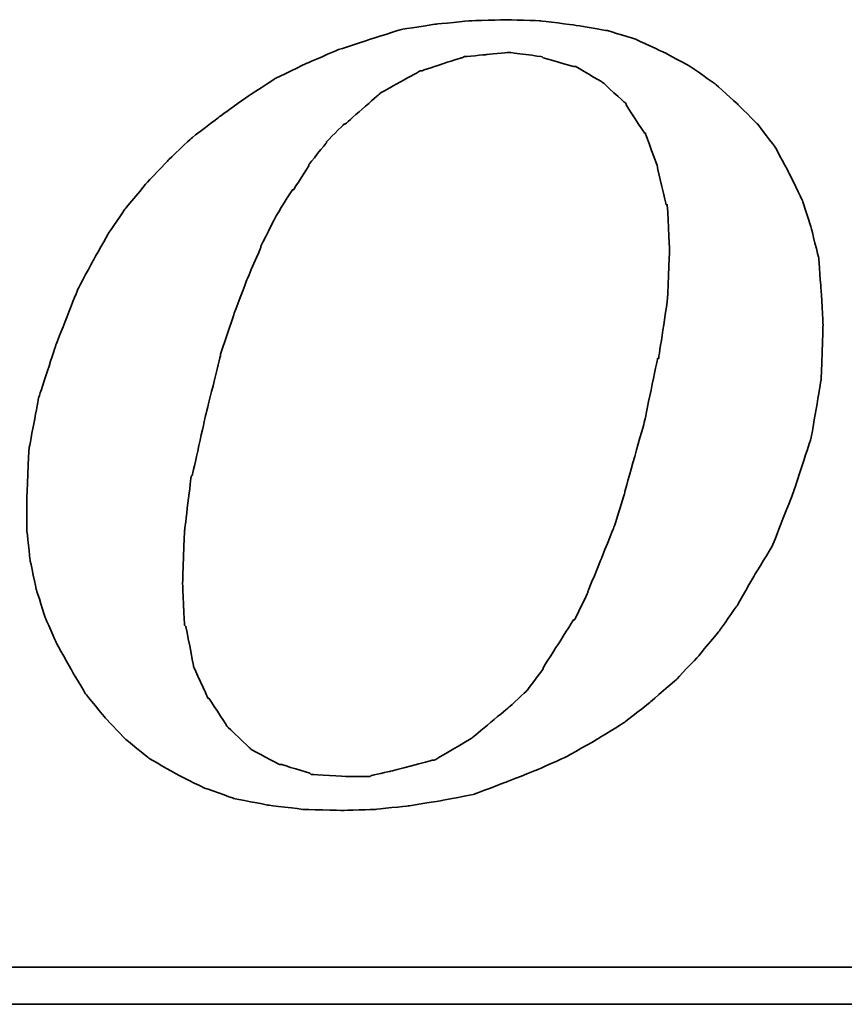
# Model space of a CAD drawing. Header units: millimetres. Extents: x 7 to 901, y 244 to 579.
# Tile 43 of 51: x 726.73 to 731.7, y 346.55 to 352.49. Entities that reach past the tile are written whole.
import ezdxf

# ---------------------------------------------------------------- set-up
doc = ezdxf.new("R2010")
doc.units = ezdxf.units.MM
doc.layers.add('DIM', color=4, linetype='CONTINUOUS')
doc.layers.add('layer 1', color=7, linetype='CONTINUOUS')

# ---------------------------------------------------------------- blocks, each defined once
blk = doc.blocks.new('TBI MOTION logo(完整正式版)')
at = {"layer": 'layer 1', "color": 22, "lineweight": 35}
for points, knots in [([(35.79625, -6.98375), (35.79625, -6.98375), (36.23125, -7.43875), (36.23125, -7.43875), (36.23125, -7.43875), (36.23125, -7.43875), (36.75625, -7.87125), (36.75625, -7.87125), (36.75625, -7.87125), (36.75625, -7.87125), (37.33125, -8.20375), (37.33125, -8.20375), (37.33125, -8.20375), (37.33125, -8.20375), (37.95625, -8.51875), (37.95625, -8.51875), (37.95625, -8.51875), (37.95625, -8.51875), (38.62625, -8.75875), (38.62625, -8.75875), (38.62625, -8.75875), (38.62625, -8.75875), (39.37125, -8.90375), (39.37125, -8.90375), (39.37125, -8.90375), (39.37125, -8.90375), (40.14125, -8.99875), (40.14125, -8.99875), (40.14125, -8.99875), (40.14125, -8.99875), (41.02625, -9.02375), (41.02625, -9.02375), (41.02625, -9.02375), (41.02625, -9.02375), (41.74625, -8.99875), (41.74625, -8.99875), (41.74625, -8.99875), (41.74625, -8.99875), (42.46625, -8.92375), (42.46625, -8.92375), (42.46625, -8.92375), (42.46625, -8.92375), (43.21125, -8.80625), (43.21125, -8.80625), (43.21125, -8.80625), (43.21125, -8.80625), (43.93125, -8.66375), (43.93125, -8.66375), (43.93125, -8.66375), (43.93125, -8.66375), (44.62625, -8.39875), (44.62625, -8.39875), (44.62625, -8.39875), (44.62625, -8.39875), (45.29625, -8.13375), (45.29625, -8.13375), (45.29625, -8.13375), (45.29625, -8.13375), (45.94625, -7.84375), (45.94625, -7.84375), (45.94625, -7.84375), (45.94625, -7.84375), (46.61625, -7.46375), (46.61625, -7.46375), (46.61625, -7.46375), (46.61625, -7.46375), (47.24125, -7.07875), (47.24125, -7.07875), (47.24125, -7.07875), (47.24125, -7.07875), (47.81625, -6.62375), (47.81625, -6.62375), (47.81625, -6.62375), (47.81625, -6.62375), (48.36875, -6.14375), (48.36875, -6.14375), (48.36875, -6.14375), (48.36875, -6.14375), (48.84625, -5.64125), (48.84625, -5.64125), (48.84625, -5.64125), (48.84625, -5.64125), (49.32625, -5.06375), (49.32625, -5.06375), (49.32625, -5.06375), (49.32625, -5.06375), (49.71125, -4.51374), (49.71125, -4.51374), (49.71125, -4.51374), (49.71125, -4.51374), (50.09625, -3.83874), (50.09625, -3.83874), (50.09625, -3.83874), (50.09625, -3.83874), (50.48125, -3.21374), (50.48125, -3.21374), (50.48125, -3.21374), (50.48125, -3.21374), (50.96125, -1.99125), (50.96125, -1.99125), (50.96125, -1.99125), (50.96125, -1.99125), (51.34375, -0.81875), (51.34375, -0.81875), (51.34375, -0.81875), (51.34375, -0.81875), (51.56125, 0.45624), (51.56125, 0.45624), (51.56125, 0.45624), (51.56125, 0.45624), (51.60625, 1.67624), (51.60625, 1.67624), (51.60625, 1.67624), (51.60625, 1.67624), (51.56125, 2.44625), (51.56125, 2.44625), (51.56125, 2.44625), (51.56125, 2.44625), (51.51125, 3.14125), (51.51125, 3.14125), (51.51125, 3.14125), (51.51125, 3.14125), (51.34375, 3.81125), (51.34375, 3.81125), (51.34375, 3.81125), (51.34375, 3.81125), (51.15125, 4.41125), (51.15125, 4.41125), (51.15125, 4.41125), (51.15125, 4.41125), (50.86125, 5.01125), (50.86125, 5.01125), (50.86125, 5.01125), (50.86125, 5.01125), (50.55125, 5.58875), (50.55125, 5.58875), (50.55125, 5.58875), (50.55125, 5.58875), (50.16625, 6.09125), (50.16625, 6.09125), (50.16625, 6.09125), (50.16625, 6.09125), (49.71125, 6.54875), (49.71125, 6.54875), (49.71125, 6.54875), (49.71125, 6.54875), (49.23125, 6.98125), (49.23125, 6.98125), (49.23125, 6.98125), (49.23125, 6.98125), (48.67875, 7.36625), (48.67875, 7.36625), (48.67875, 7.36625), (48.67875, 7.36625), (48.10375, 7.67625), (48.10375, 7.67625), (48.10375, 7.67625), (48.10375, 7.67625), (47.48125, 7.96375), (47.48125, 7.96375), (47.48125, 7.96375), (47.48125, 7.96375), (46.85625, 8.15625), (46.85625, 8.15625), (46.85625, 8.15625), (46.85625, 8.15625), (46.13625, 8.27624), (46.13625, 8.27624), (46.13625, 8.27624), (46.13625, 8.27624), (45.39125, 8.37125), (45.39125, 8.37125), (45.39125, 8.37125), (45.39125, 8.37125), (44.62625, 8.39624), (44.62625, 8.39624), (44.62625, 8.39624), (44.62625, 8.39624), (43.83625, 8.37125), (43.83625, 8.37125), (43.83625, 8.37125), (43.83625, 8.37125), (43.09125, 8.30125), (43.09125, 8.30125), (43.09125, 8.30125), (43.09125, 8.30125), (42.32125, 8.18125), (42.32125, 8.18125), (42.32125, 8.18125), (42.32125, 8.18125), (41.62875, 7.96375), (41.62875, 7.96375), (41.62875, 7.96375), (41.62875, 7.96375), (40.90625, 7.72625), (40.90625, 7.72625), (40.90625, 7.72625), (40.90625, 7.72625), (40.23624, 7.43625), (40.23624, 7.43625), (40.23624, 7.43625), (40.23624, 7.43625), (39.54124, 7.10125), (39.54124, 7.10125), (39.54124, 7.10125), (39.54124, 7.10125), (38.91625, 6.69125), (38.91625, 6.69125), (38.91625, 6.69125), (38.91625, 6.69125), (38.31625, 6.26125), (38.31625, 6.26125), (38.31625, 6.26125), (38.31625, 6.26125), (37.69125, 5.78125), (37.69125, 5.78125), (37.69125, 5.78125), (37.69125, 5.78125), (37.18625, 5.30125), (37.18625, 5.30125), (37.18625, 5.30125), (37.18625, 5.30125), (36.70625, 4.79624), (36.70625, 4.79624), (36.70625, 4.79624), (36.70625, 4.79624), (36.23125, 4.22125), (36.23125, 4.22125), (36.23125, 4.22125), (36.23125, 4.22125), (35.87124, 3.69375), (35.87124, 3.69375), (35.87124, 3.69375), (35.87124, 3.69375), (35.53125, 3.09125), (35.53125, 3.09125), (35.53125, 3.09125), (35.53125, 3.09125), (35.19875, 2.47125), (35.19875, 2.47125), (35.19875, 2.47125), (35.19875, 2.47125), (34.71625, 1.24625), (34.71625, 1.24625), (34.71625, 1.24625), (34.71625, 1.24625), (34.33125, 0.06874), (34.33125, 0.06874), (34.33125, 0.06874), (34.33125, 0.06874), (34.11625, -1.07875), (34.11625, -1.07875), (34.11625, -1.07875), (34.11625, -1.07875), (34.07125, -2.15875), (34.07125, -2.15875), (34.07125, -2.15875), (34.07125, -2.15875), (34.07125, -2.85375), (34.07125, -2.85375), (34.07125, -2.85375), (34.07125, -2.85375), (34.14125, -3.50375), (34.14125, -3.50375), (34.14125, -3.50375), (34.14125, -3.50375), (34.28625, -4.17375), (34.28625, -4.17375), (34.28625, -4.17375), (34.28625, -4.17375), (34.47625, -4.77624), (34.47625, -4.77624), (34.47625, -4.77624), (34.47625, -4.77624), (34.71625, -5.32625), (34.71625, -5.32625), (34.71625, -5.32625), (34.71625, -5.32625), (35.05375, -5.92875), (35.05375, -5.92875), (35.05375, -5.92875), (35.05375, -5.92875), (35.36375, -6.45375), (35.36375, -6.45375), (35.36375, -6.45375), (35.36375, -6.45375), (35.79625, -6.98375), (35.79625, -6.98375)], [0, 0, 0, 0, 0.01388889, 0.01388889, 0.01388889, 0.0138889, 0.02777778, 0.02777778, 0.02777778, 0.02777779, 0.04166667, 0.04166667, 0.04166667, 0.04166668, 0.05555556, 0.05555556, 0.05555556, 0.05555557, 0.06944444, 0.06944444, 0.06944444, 0.06944445, 0.08333333, 0.08333333, 0.08333333, 0.08333334, 0.09722222, 0.09722222, 0.09722222, 0.09722223, 0.11111111, 0.11111111, 0.11111111, 0.11111112, 0.125, 0.125, 0.125, 0.12500001, 0.13888889, 0.13888889, 0.13888889, 0.1388889, 0.15277778, 0.15277778, 0.15277778, 0.15277779, 0.16666667, 0.16666667, 0.16666667, 0.16666668, 0.18055556, 0.18055556, 0.18055556, 0.18055557, 0.19444444, 0.19444444, 0.19444444, 0.19444445, 0.20833333, 0.20833333, 0.20833333, 0.20833334, 0.22222222, 0.22222222, 0.22222222, 0.22222223, 0.23611111, 0.23611111, 0.23611111, 0.23611112, 0.25, 0.25, 0.25, 0.25000001, 0.26388889, 0.26388889, 0.26388889, 0.2638889, 0.27777778, 0.27777778, 0.27777778, 0.27777779, 0.29166667, 0.29166667, 0.29166667, 0.29166668, 0.30555556, 0.30555556, 0.30555556, 0.30555557, 0.31944444, 0.31944444, 0.31944444, 0.31944445, 0.33333333, 0.33333333, 0.33333333, 0.33333334, 0.34722222, 0.34722222, 0.34722222, 0.34722223, 0.36111111, 0.36111111, 0.36111111, 0.36111112, 0.375, 0.375, 0.375, 0.37500001, 0.38888889, 0.38888889, 0.38888889, 0.3888889, 0.40277778, 0.40277778, 0.40277778, 0.40277779, 0.41666667, 0.41666667, 0.41666667, 0.41666668, 0.43055556, 0.43055556, 0.43055556, 0.43055557, 0.44444444, 0.44444444, 0.44444444, 0.44444445, 0.45833333, 0.45833333, 0.45833333, 0.45833334, 0.47222222, 0.47222222, 0.47222222, 0.47222223, 0.48611111, 0.48611111, 0.48611111, 0.48611112, 0.5, 0.5, 0.5, 0.50000001, 0.51388889, 0.51388889, 0.51388889, 0.5138889, 0.52777778, 0.52777778, 0.52777778, 0.52777779, 0.54166667, 0.54166667, 0.54166667, 0.54166668, 0.55555556, 0.55555556, 0.55555556, 0.55555557, 0.56944444, 0.56944444, 0.56944444, 0.56944445, 0.58333333, 0.58333333, 0.58333333, 0.58333334, 0.59722222, 0.59722222, 0.59722222, 0.59722223, 0.61111111, 0.61111111, 0.61111111, 0.61111112, 0.625, 0.625, 0.625, 0.62500001, 0.63888889, 0.63888889, 0.63888889, 0.6388889, 0.65277778, 0.65277778, 0.65277778, 0.65277779, 0.66666667, 0.66666667, 0.66666667, 0.66666668, 0.68055556, 0.68055556, 0.68055556, 0.68055557, 0.69444444, 0.69444444, 0.69444444, 0.69444445, 0.70833333, 0.70833333, 0.70833333, 0.70833334, 0.72222222, 0.72222222, 0.72222222, 0.72222223, 0.73611111, 0.73611111, 0.73611111, 0.73611112, 0.75, 0.75, 0.75, 0.75000001, 0.76388889, 0.76388889, 0.76388889, 0.7638889, 0.77777778, 0.77777778, 0.77777778, 0.77777779, 0.79166667, 0.79166667, 0.79166667, 0.79166668, 0.80555556, 0.80555556, 0.80555556, 0.80555557, 0.81944444, 0.81944444, 0.81944444, 0.81944445, 0.83333333, 0.83333333, 0.83333333, 0.83333334, 0.84722222, 0.84722222, 0.84722222, 0.84722223, 0.86111111, 0.86111111, 0.86111111, 0.86111112, 0.875, 0.875, 0.875, 0.87500001, 0.88888889, 0.88888889, 0.88888889, 0.8888889, 0.90277778, 0.90277778, 0.90277778, 0.90277779, 0.91666667, 0.91666667, 0.91666667, 0.91666668, 0.93055556, 0.93055556, 0.93055556, 0.93055557, 0.94444444, 0.94444444, 0.94444444, 0.94444445, 0.95833333, 0.95833333, 0.95833333, 0.95833334, 0.97222222, 0.97222222, 0.97222222, 0.97222223, 0.98611111, 0.98611111, 0.98611111, 0.98611112, 1, 1, 1, 1]), ([(38.33875, 1.03124), (38.33875, 1.03124), (38.62625, 1.89625), (38.62625, 1.89625), (38.62625, 1.89625), (38.62625, 1.89625), (38.91625, 2.66375), (38.91625, 2.66375), (38.91625, 2.66375), (38.91625, 2.66375), (39.22625, 3.38125), (39.22625, 3.38125), (39.22625, 3.38125), (39.22625, 3.38125), (39.22625, 3.40624), (39.22625, 3.40624), (39.22625, 3.40624), (39.22625, 3.40624), (39.56124, 4.07624), (39.56124, 4.07624), (39.56124, 4.07624), (39.56124, 4.07624), (39.92125, 4.65125), (39.92125, 4.65125), (39.92125, 4.65125), (39.92125, 4.65125), (39.94625, 4.65125), (39.94625, 4.65125), (39.94625, 4.65125), (39.94625, 4.65125), (40.28125, 5.17875), (40.28125, 5.17875), (40.28125, 5.17875), (40.28125, 5.17875), (40.28125, 5.20375), (40.28125, 5.20375), (40.28125, 5.20375), (40.28125, 5.20375), (40.66875, 5.68625), (40.66875, 5.68625), (40.66875, 5.68625), (40.66875, 5.68625), (40.66875, 5.70625), (40.66875, 5.70625), (40.66875, 5.70625), (40.66875, 5.70625), (41.05124, 6.09125), (41.05124, 6.09125), (41.05124, 6.09125), (41.05124, 6.09125), (41.07625, 6.09125), (41.07625, 6.09125), (41.07625, 6.09125), (41.07625, 6.09125), (41.84125, 6.76625), (41.84125, 6.76625), (41.84125, 6.76625), (41.84125, 6.76625), (41.86625, 6.78625), (41.86625, 6.78625), (41.86625, 6.78625), (41.86625, 6.78625), (42.73125, 7.26624), (42.73125, 7.26624), (42.73125, 7.26624), (42.73125, 7.26624), (42.75625, 7.26624), (42.75625, 7.26624), (42.75625, 7.26624), (42.75625, 7.26624), (43.18625, 7.41125), (43.18625, 7.41125), (43.18625, 7.41125), (43.18625, 7.41125), (43.64125, 7.55625), (43.64125, 7.55625), (43.64125, 7.55625), (43.64125, 7.55625), (43.66625, 7.55625), (43.66625, 7.55625), (43.66625, 7.55625), (43.66625, 7.55625), (43.69125, 7.58124), (43.69125, 7.58124), (43.69125, 7.58124), (43.69125, 7.58124), (44.19125, 7.62625), (44.19125, 7.62625), (44.19125, 7.62625), (44.19125, 7.62625), (44.67125, 7.67625), (44.67125, 7.67625), (44.67125, 7.67625), (44.67125, 7.67625), (44.69625, 7.67625), (44.69625, 7.67625), (44.69625, 7.67625), (44.69625, 7.67625), (45.41875, 7.58124), (45.41875, 7.58124), (45.41875, 7.58124), (45.41875, 7.58124), (45.44125, 7.55625), (45.44125, 7.55625), (45.44125, 7.55625), (45.44125, 7.55625), (46.11125, 7.36625), (46.11125, 7.36625), (46.11125, 7.36625), (46.11125, 7.36625), (46.13625, 7.36625), (46.13625, 7.36625), (46.13625, 7.36625), (46.13625, 7.36625), (46.15875, 7.36625), (46.15875, 7.36625), (46.15875, 7.36625), (46.15875, 7.36625), (46.73625, 7.02624), (46.73625, 7.02624), (46.73625, 7.02624), (46.73625, 7.02624), (46.76125, 7.00624), (46.76125, 7.00624), (46.76125, 7.00624), (46.76125, 7.00624), (47.24125, 6.57124), (47.24125, 6.57124), (47.24125, 6.57124), (47.24125, 6.57124), (47.26625, 6.54875), (47.26625, 6.54875), (47.26625, 6.54875), (47.26625, 6.54875), (47.26625, 6.52375), (47.26625, 6.52375), (47.26625, 6.52375), (47.26625, 6.52375), (47.67375, 5.89875), (47.67375, 5.89875), (47.67375, 5.89875), (47.67375, 5.89875), (47.69625, 5.89875), (47.69625, 5.89875), (47.69625, 5.89875), (47.69625, 5.89875), (47.69625, 5.87625), (47.69625, 5.87625), (47.69625, 5.87625), (47.69625, 5.87625), (47.96125, 5.15625), (47.96125, 5.15625), (47.96125, 5.15625), (47.96125, 5.15625), (47.96125, 5.13125), (47.96125, 5.13125), (47.96125, 5.13125), (47.96125, 5.13125), (48.15125, 4.31875), (48.15125, 4.31875), (48.15125, 4.31875), (48.15125, 4.31875), (48.17625, 4.31875), (48.17625, 4.31875), (48.17625, 4.31875), (48.17625, 4.31875), (48.17625, 4.29125), (48.17625, 4.29125), (48.17625, 4.29125), (48.17625, 4.29125), (48.22625, 3.33125), (48.22625, 3.33125), (48.22625, 3.33125), (48.22625, 3.33125), (48.22625, 3.30875), (48.22625, 3.30875), (48.22625, 3.30875), (48.22625, 3.30875), (48.17625, 2.20624), (48.17625, 2.20624), (48.17625, 2.20624), (48.17625, 2.20624), (48.17625, 2.18124), (48.17625, 2.18124), (48.17625, 2.18124), (48.17625, 2.18124), (47.98375, 0.93624), (47.98375, 0.93624), (47.98375, 0.93624), (47.98375, 0.93624), (47.96125, 0.93624), (47.96125, 0.93624), (47.96125, 0.93624), (47.96125, 0.93624), (47.67375, -0.45874), (47.67375, -0.45874), (47.67375, -0.45874), (47.67375, -0.45874), (47.24125, -1.99125), (47.24125, -1.99125), (47.24125, -1.99125), (47.24125, -1.99125), (47.24125, -2.01874), (47.24125, -2.01874), (47.24125, -2.01874), (47.24125, -2.01874), (47.00125, -2.78375), (47.00125, -2.78375), (47.00125, -2.78375), (47.00125, -2.78375), (46.71125, -3.50375), (46.71125, -3.50375), (46.71125, -3.50375), (46.71125, -3.50375), (46.42625, -4.19875), (46.42625, -4.19875), (46.42625, -4.19875), (46.42625, -4.19875), (46.42625, -4.22375), (46.42625, -4.22375), (46.42625, -4.22375), (46.42625, -4.22375), (46.13625, -4.82374), (46.13625, -4.82374), (46.13625, -4.82374), (46.13625, -4.82374), (46.11125, -4.82374), (46.11125, -4.82374), (46.11125, -4.82374), (46.11125, -4.82374), (45.77625, -5.35125), (45.77625, -5.35125), (45.77625, -5.35125), (45.77625, -5.35125), (45.44125, -5.87875), (45.44125, -5.87875), (45.44125, -5.87875), (45.44125, -5.87875), (45.44125, -5.90375), (45.44125, -5.90375), (45.44125, -5.90375), (45.44125, -5.90375), (45.10625, -6.35875), (45.10625, -6.35875), (45.10625, -6.35875), (45.10625, -6.35875), (45.08125, -6.38375), (45.08125, -6.38375), (45.08125, -6.38375), (45.08125, -6.38375), (44.69625, -6.74375), (44.69625, -6.74375), (44.69625, -6.74375), (44.69625, -6.74375), (43.88375, -7.41625), (43.88375, -7.41625), (43.88375, -7.41625), (43.88375, -7.41625), (43.85625, -7.43875), (43.85625, -7.43875), (43.85625, -7.43875), (43.85625, -7.43875), (43.04125, -7.91875), (43.04125, -7.91875), (43.04125, -7.91875), (43.04125, -7.91875), (43.01625, -7.91875), (43.01625, -7.91875), (43.01625, -7.91875), (43.01625, -7.91875), (42.99625, -7.91875), (42.99625, -7.91875), (42.99625, -7.91875), (42.99625, -7.91875), (42.08125, -8.15875), (42.08125, -8.15875), (42.08125, -8.15875), (42.08125, -8.15875), (41.65125, -8.25625), (41.65125, -8.25625), (41.65125, -8.25625), (41.65125, -8.25625), (41.62875, -8.27875), (41.62875, -8.27875), (41.62875, -8.27875), (41.62875, -8.27875), (41.60125, -8.27875), (41.60125, -8.27875), (41.60125, -8.27875), (41.60125, -8.27875), (41.12125, -8.27875), (41.12125, -8.27875), (41.12125, -8.27875), (41.12125, -8.27875), (40.35624, -8.23125), (40.35624, -8.23125), (40.35624, -8.23125), (40.35624, -8.23125), (40.33125, -8.23125), (40.33125, -8.23125), (40.33125, -8.23125), (40.33125, -8.23125), (40.30625, -8.20375), (40.30625, -8.20375), (40.30625, -8.20375), (40.30625, -8.20375), (39.68375, -8.01375), (39.68375, -8.01375), (39.68375, -8.01375), (39.68375, -8.01375), (39.66124, -8.01375), (39.66124, -8.01375), (39.66124, -8.01375), (39.66124, -8.01375), (39.63625, -8.01375), (39.63625, -8.01375), (39.63625, -8.01375), (39.63625, -8.01375), (39.01125, -7.67875), (39.01125, -7.67875), (39.01125, -7.67875), (39.01125, -7.67875), (38.98875, -7.65375), (38.98875, -7.65375), (38.98875, -7.65375), (38.98875, -7.65375), (38.48625, -7.17375), (38.48625, -7.17375), (38.48625, -7.17375), (38.48625, -7.17375), (38.45875, -7.14875), (38.45875, -7.14875), (38.45875, -7.14875), (38.45875, -7.14875), (38.45875, -7.12875), (38.45875, -7.12875), (38.45875, -7.12875), (38.45875, -7.12875), (38.07625, -6.54875), (38.07625, -6.54875), (38.07625, -6.54875), (38.07625, -6.54875), (38.05125, -6.54875), (38.05125, -6.54875), (38.05125, -6.54875), (38.05125, -6.54875), (38.05125, -6.52875), (38.05125, -6.52875), (38.05125, -6.52875), (38.05125, -6.52875), (37.74125, -5.85375), (37.74125, -5.85375), (37.74125, -5.85375), (37.74125, -5.85375), (37.74125, -5.82875), (37.74125, -5.82875), (37.74125, -5.82875), (37.74125, -5.82875), (37.57375, -4.96875), (37.57375, -4.96875), (37.57375, -4.96875), (37.57375, -4.96875), (37.54625, -4.94375), (37.54625, -4.94375), (37.54625, -4.94375), (37.54625, -4.94375), (37.50125, -4.03375), (37.50125, -4.03375), (37.50125, -4.03375), (37.50125, -4.03375), (37.50125, -4.00875), (37.50125, -4.00875), (37.50125, -4.00875), (37.50125, -4.00875), (37.54625, -2.85375), (37.54625, -2.85375), (37.54625, -2.85375), (37.54625, -2.85375), (37.69125, -1.65875), (37.69125, -1.65875), (37.69125, -1.65875), (37.69125, -1.65875), (37.71624, -1.63375), (37.71624, -1.63375), (37.71624, -1.63375), (37.71624, -1.63375), (38.00375, -0.33875), (38.00375, -0.33875), (38.00375, -0.33875), (38.00375, -0.33875), (38.33875, 1.00624), (38.33875, 1.00624), (38.33875, 1.00624), (38.33875, 1.00624), (38.33875, 1.03124), (38.33875, 1.03124)], [0, 0, 0, 0, 0.01010101, 0.01010101, 0.01010101, 0.01010102, 0.02020202, 0.02020202, 0.02020202, 0.02020203, 0.03030303, 0.03030303, 0.03030303, 0.03030304, 0.04040404, 0.04040404, 0.04040404, 0.04040405, 0.05050505, 0.05050505, 0.05050505, 0.05050506, 0.06060606, 0.06060606, 0.06060606, 0.06060607, 0.07070707, 0.07070707, 0.07070707, 0.07070708, 0.08080808, 0.08080808, 0.08080808, 0.08080809, 0.09090909, 0.09090909, 0.09090909, 0.0909091, 0.1010101, 0.1010101, 0.1010101, 0.10101011, 0.11111111, 0.11111111, 0.11111111, 0.11111112, 0.12121212, 0.12121212, 0.12121212, 0.12121213, 0.13131313, 0.13131313, 0.13131313, 0.13131314, 0.14141414, 0.14141414, 0.14141414, 0.14141415, 0.15151515, 0.15151515, 0.15151515, 0.15151516, 0.16161616, 0.16161616, 0.16161616, 0.16161617, 0.17171717, 0.17171717, 0.17171717, 0.17171718, 0.18181818, 0.18181818, 0.18181818, 0.18181819, 0.19191919, 0.19191919, 0.19191919, 0.1919192, 0.2020202, 0.2020202, 0.2020202, 0.20202021, 0.21212121, 0.21212121, 0.21212121, 0.21212122, 0.22222222, 0.22222222, 0.22222222, 0.22222223, 0.23232323, 0.23232323, 0.23232323, 0.23232324, 0.24242424, 0.24242424, 0.24242424, 0.24242425, 0.25252525, 0.25252525, 0.25252525, 0.25252526, 0.26262626, 0.26262626, 0.26262626, 0.26262627, 0.27272727, 0.27272727, 0.27272727, 0.27272728, 0.28282828, 0.28282828, 0.28282828, 0.28282829, 0.29292929, 0.29292929, 0.29292929, 0.2929293, 0.3030303, 0.3030303, 0.3030303, 0.30303031, 0.31313131, 0.31313131, 0.31313131, 0.31313132, 0.32323232, 0.32323232, 0.32323232, 0.32323233, 0.33333333, 0.33333333, 0.33333333, 0.33333334, 0.34343434, 0.34343434, 0.34343434, 0.34343435, 0.35353535, 0.35353535, 0.35353535, 0.35353536, 0.36363636, 0.36363636, 0.36363636, 0.36363637, 0.37373737, 0.37373737, 0.37373737, 0.37373738, 0.38383838, 0.38383838, 0.38383838, 0.38383839, 0.39393939, 0.39393939, 0.39393939, 0.3939394, 0.4040404, 0.4040404, 0.4040404, 0.40404041, 0.41414141, 0.41414141, 0.41414141, 0.41414142, 0.42424242, 0.42424242, 0.42424242, 0.42424243, 0.43434343, 0.43434343, 0.43434343, 0.43434344, 0.44444444, 0.44444444, 0.44444444, 0.44444445, 0.45454545, 0.45454545, 0.45454545, 0.45454546, 0.46464646, 0.46464646, 0.46464646, 0.46464647, 0.47474747, 0.47474747, 0.47474747, 0.47474748, 0.48484848, 0.48484848, 0.48484848, 0.48484849, 0.49494949, 0.49494949, 0.49494949, 0.4949495, 0.50505051, 0.50505051, 0.50505051, 0.50505052, 0.51515152, 0.51515152, 0.51515152, 0.51515153, 0.52525253, 0.52525253, 0.52525253, 0.52525254, 0.53535354, 0.53535354, 0.53535354, 0.53535355, 0.54545455, 0.54545455, 0.54545455, 0.54545456, 0.55555556, 0.55555556, 0.55555556, 0.55555557, 0.56565657, 0.56565657, 0.56565657, 0.56565658, 0.57575758, 0.57575758, 0.57575758, 0.57575759, 0.58585859, 0.58585859, 0.58585859, 0.5858586, 0.5959596, 0.5959596, 0.5959596, 0.59595961, 0.60606061, 0.60606061, 0.60606061, 0.60606062, 0.61616162, 0.61616162, 0.61616162, 0.61616163, 0.62626263, 0.62626263, 0.62626263, 0.62626264, 0.63636364, 0.63636364, 0.63636364, 0.63636365, 0.64646465, 0.64646465, 0.64646465, 0.64646466, 0.65656566, 0.65656566, 0.65656566, 0.65656567, 0.66666667, 0.66666667, 0.66666667, 0.66666668, 0.67676768, 0.67676768, 0.67676768, 0.67676769, 0.68686869, 0.68686869, 0.68686869, 0.6868687, 0.6969697, 0.6969697, 0.6969697, 0.69696971, 0.70707071, 0.70707071, 0.70707071, 0.70707072, 0.71717172, 0.71717172, 0.71717172, 0.71717173, 0.72727273, 0.72727273, 0.72727273, 0.72727274, 0.73737374, 0.73737374, 0.73737374, 0.73737375, 0.74747475, 0.74747475, 0.74747475, 0.74747476, 0.75757576, 0.75757576, 0.75757576, 0.75757577, 0.76767677, 0.76767677, 0.76767677, 0.76767678, 0.77777778, 0.77777778, 0.77777778, 0.77777779, 0.78787879, 0.78787879, 0.78787879, 0.7878788, 0.7979798, 0.7979798, 0.7979798, 0.79797981, 0.80808081, 0.80808081, 0.80808081, 0.80808082, 0.81818182, 0.81818182, 0.81818182, 0.81818183, 0.82828283, 0.82828283, 0.82828283, 0.82828284, 0.83838384, 0.83838384, 0.83838384, 0.83838385, 0.84848485, 0.84848485, 0.84848485, 0.84848486, 0.85858586, 0.85858586, 0.85858586, 0.85858587, 0.86868687, 0.86868687, 0.86868687, 0.86868688, 0.87878788, 0.87878788, 0.87878788, 0.87878789, 0.88888889, 0.88888889, 0.88888889, 0.8888889, 0.8989899, 0.8989899, 0.8989899, 0.89898991, 0.90909091, 0.90909091, 0.90909091, 0.90909092, 0.91919192, 0.91919192, 0.91919192, 0.91919193, 0.92929293, 0.92929293, 0.92929293, 0.92929294, 0.93939394, 0.93939394, 0.93939394, 0.93939395, 0.94949495, 0.94949495, 0.94949495, 0.94949496, 0.95959596, 0.95959596, 0.95959596, 0.95959597, 0.96969697, 0.96969697, 0.96969697, 0.96969698, 0.97979798, 0.97979798, 0.97979798, 0.97979799, 0.98989899, 0.98989899, 0.98989899, 0.989899, 1, 1, 1, 1]), ([(75.90875, -9.47875), (75.90875, -9.47875), (75.90875, -12.28625), (75.90875, -12.28625), (75.90875, -12.28625), (75.90875, -12.28625), (75.90875, -12.47875), (75.90875, -12.47875), (75.90875, -12.47875), (75.90875, -12.47875), (75.71625, -12.47875), (75.71625, -12.47875), (75.71625, -12.47875), (75.71625, -12.47875), (-88.32875, -12.47875), (-88.32875, -12.47875), (-88.32875, -12.47875), (-88.32875, -12.47875), (-88.32875, -13.29375), (-88.32875, -13.29375), (-88.32875, -13.29375), (-88.32875, -13.29375), (82.89125, -13.29375), (82.89125, -13.29375), (82.89125, -13.29375), (82.89125, -13.29375), (75.90875, -9.47875), (75.90875, -9.47875)], [0, 0, 0, 0, 0.14285714, 0.14285714, 0.14285714, 0.14285715, 0.28571429, 0.28571429, 0.28571429, 0.2857143, 0.42857143, 0.42857143, 0.42857143, 0.42857144, 0.57142857, 0.57142857, 0.57142857, 0.57142858, 0.71428571, 0.71428571, 0.71428571, 0.71428572, 0.85714286, 0.85714286, 0.85714286, 0.85714287, 1, 1, 1, 1])]:
    blk.add_open_spline(points, degree=3, knots=knots, dxfattribs=at)

msp = doc.modelspace()

# ---------------------------------------------------------------- block references
at = {"layer": 'DIM', "color": 7, "xscale": 0.2736514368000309, "yscale": 0.2736514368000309, "zscale": 0.2736514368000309}
msp.add_blockref('TBI MOTION logo(完整正式版)', (717.4543, 350.1926), dxfattribs=at)

doc.saveas('drawing.dxf')
